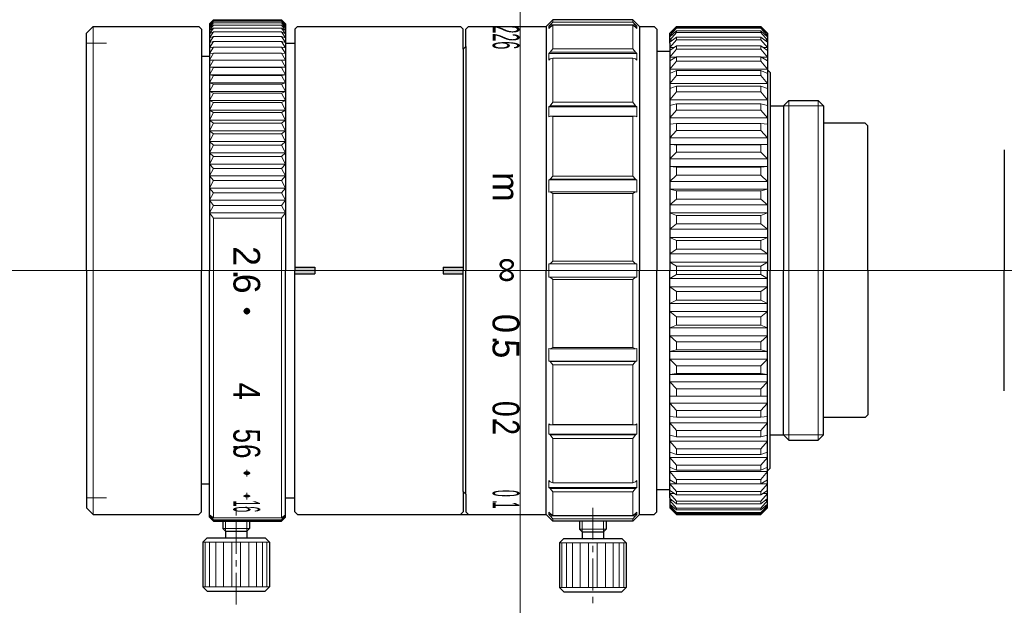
# Model space of a CAD drawing. Header units: millimetres. Extents: x -37.5 to 36.2, y 275 to 318.8.
import ezdxf
from ezdxf.enums import TextEntityAlignment as Align

# ---------------------------------------------------------------- set-up
doc = ezdxf.new("R2010")
doc.units = ezdxf.units.MM
doc.header["$LTSCALE"] = 0.25
doc.linetypes.add('CENTER', pattern=[50.8, 31.75, -6.35, 6.35, -6.35])
doc.layers.add('00_補助線', color=252, linetype='Continuous', lineweight=0, plot=False)
for name, color, linetype, lineweight in [('01_中心線', 1, 'CENTER', 20), ('02_ﾊｯﾁﾝｸﾞ・遮光線', 7, 'Continuous', 9), ('03_寸法・文字', 50, 'Continuous', 20), ('iris＆image_circle', 7, 'Continuous', 30), ('画層1', 7, 'Continuous', 30)]:
    doc.layers.add(name, color=color, linetype=linetype, lineweight=lineweight)
doc.styles.add('VS Standard', font='txt', dxfattribs={"height": 3})

msp = doc.modelspace()

# ---------------------------------------------------------------- hatches: boundary and pattern name
at = {"layer": '02_ﾊｯﾁﾝｸﾞ・遮光線'}
h = msp.add_hatch(color=256, dxfattribs=at)
h.dxf.hatch_style = 1
edge = h.paths.add_edge_path()
edge.add_ellipse((-20.445, 296.951), major_axis=(-0.247, 0), ratio=0.987788, start_angle=0, end_angle=360)
h = msp.add_hatch(color=256, dxfattribs=at)
h.dxf.hatch_style = 1
edge = h.paths.add_edge_path()
edge.add_ellipse((-20.445, 284.841), major_axis=(-0.247, 0), ratio=0.590413, start_angle=0, end_angle=360)
h = msp.add_hatch(color=256, dxfattribs=at)
h.dxf.hatch_style = 1
edge = h.paths.add_edge_path()
edge.add_ellipse((-20.445, 283.123), major_axis=(-0.247, 0), ratio=0.448, start_angle=0, end_angle=360)
at = {"layer": '03_寸法・文字'}
h = msp.add_hatch(color=256, dxfattribs=at)
h.dxf.hatch_style = 1
h.paths.add_polyline_path([(-15.35, 300.25), (-16.85, 300.25), (-16.85, 299.75), (-15.35, 299.75)])
h = msp.add_hatch(color=256, dxfattribs=at)
h.dxf.hatch_style = 1
h.paths.add_polyline_path([(-4.25, 300.25), (-5.75, 300.25), (-5.75, 299.75), (-4.25, 299.75)])

# ---------------------------------------------------------------- linework, layer by layer
at = {"layer": '00_補助線', "lineweight": 20}
for p, q in [((-32.45, 317), (-30.95, 317)), ((-32.45, 283), (-30.95, 283))]:
    msp.add_line(p, q, dxfattribs=at)
at = {"layer": '00_補助線'}
for q in [(36.246, 309.004), (36.246, 290.996)]:
    msp.add_line((36.246, 300), q, dxfattribs=at)
at = {"layer": '00_補助線', "color": 3}
for p, q in [((-20.446, 296.703), (-20.446, 297.198)), ((-20.693, 296.951), (-20.198, 296.951)), ((-20.693, 284.841), (-20.198, 284.841)), ((-20.446, 284.593), (-20.446, 285.088)), ((-20.693, 283.122), (-20.198, 283.122)), ((-20.446, 282.874), (-20.446, 283.369))]:
    msp.add_line(p, q, dxfattribs=at)
at = {"layer": '00_補助線'}
for p, direction in [((0, 0), (0, 1)), ((0, 300), (1, 0))]:
    msp.add_xline(p, direction, dxfattribs=at)
at = {"layer": '01_中心線'}
for p, q in [((-21.948, 300), (-37.45, 300)), ((-16.85, 300), (-18.73, 300)), ((-5.05, 300), (-15.35, 300)), ((-2.247, 300), (-4.25, 300)), ((36.25, 300), (0.227, 300))]:
    msp.add_line(p, q, dxfattribs=at)
at = {"layer": '01_中心線', "ltscale": 0.3}
for p, q in [((-21.25, 275), (-21.25, 282.25)), ((5.45, 282.25), (5.45, 274.95))]:
    msp.add_line(p, q, dxfattribs=at)
at = {"layer": 'iris＆image_circle'}
for p in [(36.25, 309.02), (36.25, 290.98)]:
    msp.add_line(p, (36.25, 300), dxfattribs=at)
at = {"layer": '画層1'}
for p, q in [((-23.25, 318.45), (-22.95, 318.75)), ((-23.25, 318.45), (-23.25, 316)), ((-22.95, 318.75), (-17.85, 318.75)), ((-17.85, 318.75), (-17.55, 318.45)), ((-17.55, 318.45), (-17.55, 317)), ((2.45, 318.75), (1.95, 318.25)), ((8.45, 318.75), (2.45, 318.75)), ((8.95, 318.25), (8.45, 318.75)), ((-32.45, 317.75), (-31.95, 318.25)), ((-32.45, 300), (-32.45, 317.75)), ((-31.95, 318.25), (-24.05, 318.25)), ((-24.05, 318.25), (-23.85, 318.05)), ((-23.85, 318.05), (-23.85, 316)), ((-16.85, 318.05), (-16.65, 318.25)), ((-16.85, 318.05), (-16.85, 317)), ((-16.65, 318.25), (-4.45, 318.25)), ((-4.45, 318.25), (-4.25, 318.05)), ((-4.25, 316.55), (-4.25, 318.05)), ((-3.85, 318.25), (-4.05, 318.05)), ((-4.05, 316.75), (-4.05, 318.05)), ((-3.85, 318.25), (1.95, 318.25)), ((1.95, 318.25), (1.95, 300)), ((8.95, 318.25), (10.05, 318.25)), ((8.95, 318.25), (8.95, 300)), ((10.05, 318.25), (10.25, 318.05)), ((10.25, 318.05), (10.25, 316.8)), ((11.72, 318.25), (11.22, 317.75)), ((11.72, 318.25), (11.22, 317.75)), ((11.22, 317), (11.22, 317.75)), ((11.22, 317), (11.22, 317.75)), ((11.72, 318.25), (18.02, 318.25)), ((11.72, 318.25), (18.02, 318.25)), ((18.02, 318.25), (18.52, 317.75)), ((18.02, 318.25), (18.52, 317.75)), ((18.52, 317.75), (18.52, 315)), ((18.52, 317.75), (18.52, 315)), ((-23.85, 317.3), (-23.85, 316)), ((-17.55, 317), (-16.85, 317)), ((-17.55, 317), (-17.55, 300)), ((-16.85, 317), (-16.85, 300)), ((11.22, 317), (11.22, 300)), ((11.22, 317), (11.22, 300)), ((-4.05, 316.75), (-4.25, 316.55)), ((-4.25, 316.55), (-4.25, 300)), ((-4.05, 316.75), (-4.05, 316.75)), ((-4.05, 316.75), (-4.05, 300)), ((10.25, 316.8), (10.25, 300)), ((10.25, 316.4), (11.22, 316.4)), ((-23.25, 316), (-23.85, 316)), ((-23.85, 316), (-23.85, 300)), ((-23.25, 316), (-23.85, 316)), ((-23.25, 316), (-23.25, 300)), ((18.52, 315), (18.72, 314.8)), ((18.52, 315), (18.52, 300)), ((18.72, 314.8), (18.72, 312.303)), ((19.72, 312.303), (20.117, 312.7)), ((20.117, 312.7), (22.323, 312.7)), ((22.72, 312.303), (22.323, 312.7)), ((18.72, 312.303), (19.72, 312.303)), ((18.72, 312.303), (18.72, 300)), ((19.72, 312.303), (19.72, 312.303)), ((19.72, 312.303), (19.72, 300)), ((22.72, 312.303), (22.72, 310.5)), ((25.842, 311), (22.72, 311)), ((22.72, 310.5), (22.72, 300)), ((25.842, 311), (26.042, 310.8)), ((26.042, 300), (26.042, 310.8)), ((-32.45, 300), (-32.45, 282.25)), ((-23.85, 284), (-23.85, 300)), ((-23.25, 284), (-23.25, 300)), ((-17.55, 283), (-17.55, 300)), ((-16.85, 300.25), (-15.35, 300.25)), ((-16.85, 283), (-16.85, 300)), ((-15.35, 300.25), (-15.35, 299.75)), ((-5.75, 300.25), (-5.75, 299.75)), ((-5.75, 300.25), (-4.25, 300.25)), ((-4.25, 283.45), (-4.25, 300)), ((-4.05, 283.25), (-4.05, 300)), ((1.95, 281.75), (1.95, 300)), ((8.95, 281.75), (8.95, 300)), ((10.25, 283.2), (10.25, 300)), ((11.22, 283), (11.22, 300)), ((18.52, 285), (18.52, 300)), ((18.72, 287.697), (18.72, 300)), ((19.72, 287.697), (19.72, 300)), ((22.72, 289.5), (22.72, 300)), ((26.042, 300), (26.042, 289.2)), ((-16.85, 299.75), (-15.35, 299.75)), ((-5.75, 299.75), (-4.25, 299.75)), ((22.72, 287.697), (22.72, 289.5)), ((25.842, 289), (22.72, 289)), ((25.842, 289), (26.042, 289.2)), ((22.72, 287.697), (22.72, 288.25)), ((18.72, 285.2), (18.72, 287.697)), ((18.72, 287.697), (19.72, 287.697)), ((19.72, 287.697), (19.72, 287.697)), ((19.72, 287.697), (20.117, 287.3)), ((22.72, 287.697), (22.323, 287.3)), ((20.117, 287.3), (22.323, 287.3)), ((18.52, 285), (18.72, 285.2)), ((18.52, 282.25), (18.52, 285)), ((18.52, 282.25), (18.52, 285)), ((-23.25, 284), (-23.85, 284)), ((-23.85, 282.7), (-23.85, 284)), ((-23.25, 284), (-23.85, 284)), ((-23.85, 281.95), (-23.85, 284)), ((-23.25, 281.55), (-23.25, 284)), ((-4.05, 283.25), (-4.25, 283.45)), ((-4.25, 283.45), (-4.25, 281.95)), ((-4.05, 283.25), (-4.05, 281.95)), ((-4.05, 283.25), (-4.05, 283.25)), ((10.25, 283.6), (11.22, 283.6)), ((10.25, 281.95), (10.25, 283.2)), ((-17.55, 281.55), (-17.55, 283)), ((-17.55, 283), (-16.85, 283)), ((-16.85, 281.95), (-16.85, 283)), ((11.22, 283), (11.22, 282.25)), ((11.22, 283), (11.22, 282.25)), ((-32.45, 282.25), (-31.95, 281.75)), ((-31.95, 281.75), (-24.05, 281.75)), ((-24.05, 281.75), (-23.85, 281.95)), ((-23.25, 281.55), (-22.95, 281.25)), ((-17.85, 281.25), (-17.55, 281.55)), ((-16.85, 281.95), (-16.65, 281.75)), ((-16.65, 281.75), (-3.75, 281.75)), ((-4.45, 281.75), (-4.25, 281.95)), ((-3.85, 281.75), (-4.05, 281.95)), ((-3.85, 281.75), (1.95, 281.75)), ((2.45, 281.25), (1.95, 281.75)), ((8.95, 281.75), (8.45, 281.25)), ((8.95, 281.75), (10.05, 281.75)), ((10.05, 281.75), (10.25, 281.95)), ((11.72, 281.75), (11.22, 282.25)), ((11.72, 281.75), (11.22, 282.25)), ((11.72, 281.75), (18.02, 281.75)), ((11.72, 281.75), (18.02, 281.75)), ((18.02, 281.75), (18.52, 282.25)), ((-22.95, 281.25), (-17.85, 281.25)), ((-22.25, 281.25), (-22.25, 280.7)), ((-20.25, 281.25), (-20.25, 280.7)), ((8.45, 281.25), (2.45, 281.25)), ((4.45, 281.25), (4.45, 280.65)), ((6.45, 281.25), (6.45, 280.65)), ((-22.05, 280.5), (-22.25, 280.7)), ((-22.05, 280.5), (-22.05, 280)), ((-22.05, 280.5), (-20.45, 280.5)), ((-20.25, 280.7), (-20.45, 280.5)), ((-20.45, 280.5), (-20.45, 280)), ((4.65, 280.45), (4.45, 280.65)), ((4.65, 280.45), (4.65, 279.95)), ((4.65, 280.45), (6.25, 280.45)), ((6.45, 280.65), (6.25, 280.45)), ((6.25, 280.45), (6.25, 279.95)), ((-23.425, 280), (-23.75, 279.675)), ((-23.75, 279.675), (-23.75, 276.325)), ((-23.425, 280), (-19.075, 280)), ((-19.075, 280), (-18.75, 279.675)), ((-18.75, 279.675), (-18.75, 276.325)), ((3.275, 279.95), (2.95, 279.625)), ((2.95, 279.625), (2.95, 276.275)), ((3.275, 279.95), (7.625, 279.95)), ((7.625, 279.95), (7.95, 279.625)), ((7.95, 279.625), (7.95, 276.275)), ((-23.425, 276), (-23.75, 276.325)), ((-23.425, 276), (-19.075, 276)), ((-19.075, 276), (-18.75, 276.325)), ((3.275, 275.95), (2.95, 276.275)), ((3.275, 275.95), (7.625, 275.95)), ((7.625, 275.95), (7.95, 276.275))]:
    msp.add_line(p, q, dxfattribs=at)
at = {"layer": '画層1', "lineweight": 9}
for p, q in [((-23.25, 318.444), (-22.95, 318.75)), ((-23.25, 318.393), (-22.95, 318.724)), ((-22.95, 318.724), (-23.25, 318.444)), ((-23.25, 318.292), (-22.95, 318.647)), ((-22.95, 318.647), (-23.25, 318.393)), ((-23.25, 318.141), (-22.95, 318.519)), ((-22.95, 318.519), (-23.25, 318.292)), ((-17.85, 318.724), (-22.95, 318.724)), ((-17.85, 318.647), (-22.95, 318.647)), ((-17.85, 318.519), (-22.95, 318.519)), ((-17.55, 318.444), (-17.85, 318.75)), ((-17.55, 318.393), (-17.85, 318.724)), ((-17.85, 318.724), (-17.55, 318.444)), ((-17.55, 318.292), (-17.85, 318.647)), ((-17.85, 318.647), (-17.55, 318.393)), ((-17.55, 318.141), (-17.85, 318.519)), ((-17.85, 318.519), (-17.55, 318.292)), ((2.45, 318.572), (2.25, 318.355)), ((2.45, 318.572), (2.45, 318.75)), ((8.45, 318.572), (2.45, 318.572)), ((8.45, 318.572), (8.45, 318.75)), ((8.45, 318.572), (8.65, 318.355)), ((-23.25, 317.938), (-22.95, 318.34)), ((-22.95, 318.34), (-23.25, 318.141)), ((-23.25, 317.69), (-22.95, 318.111)), ((-22.95, 318.111), (-23.25, 317.938)), ((-23.25, 317.392), (-22.95, 317.832)), ((-22.95, 317.832), (-23.25, 317.69)), ((-17.85, 318.34), (-22.95, 318.34)), ((-17.85, 318.111), (-22.95, 318.111)), ((-17.85, 317.832), (-22.95, 317.832)), ((-17.55, 317.938), (-17.85, 318.34)), ((-17.85, 318.34), (-17.55, 318.141)), ((-17.55, 317.69), (-17.85, 318.111)), ((-17.85, 318.111), (-17.55, 317.938)), ((-17.55, 317.392), (-17.85, 317.832)), ((-17.85, 317.832), (-17.55, 317.69)), ((2.25, 318.355), (2.15, 318.257)), ((2.15, 318.257), (2.349, 318.257)), ((2.15, 318.083), (2.15, 318.257)), ((2.25, 318.181), (2.15, 318.083)), ((8.65, 318.355), (2.25, 318.355)), ((2.45, 318.333), (2.25, 318.181)), ((8.45, 318.333), (2.45, 318.333)), ((2.45, 316.571), (2.45, 318.333)), ((8.45, 316.571), (8.45, 318.333)), ((8.45, 318.333), (8.65, 318.181)), ((8.75, 318.257), (8.551, 318.257)), ((8.65, 318.355), (8.75, 318.257)), ((8.65, 318.181), (8.75, 318.083)), ((8.75, 318.083), (8.75, 318.257)), ((11.72, 318.247), (11.22, 317.739)), ((11.22, 317.707), (11.72, 318.181)), ((11.72, 318.114), (11.22, 317.577)), ((11.72, 317.915), (11.22, 317.48)), ((11.72, 317.782), (11.22, 317.223)), ((11.22, 317.739), (11.254, 317.739)), ((11.72, 318.25), (11.72, 318.247)), ((11.72, 318.247), (18.02, 318.247)), ((11.72, 318.181), (11.72, 318.114)), ((11.72, 318.181), (18.02, 318.181)), ((11.72, 318.114), (18.02, 318.114)), ((11.72, 317.915), (11.72, 317.782)), ((11.72, 317.915), (18.02, 317.915)), ((11.72, 317.782), (18.02, 317.782)), ((18.02, 318.25), (18.02, 318.247)), ((18.52, 317.739), (18.02, 318.247)), ((18.02, 318.181), (18.02, 318.114)), ((18.02, 318.181), (18.52, 317.707)), ((18.52, 317.577), (18.02, 318.114)), ((18.02, 317.915), (18.02, 317.782)), ((18.02, 317.915), (18.52, 317.48)), ((18.52, 317.223), (18.02, 317.782)), ((18.52, 317.739), (18.486, 317.739)), ((-23.25, 317.046), (-22.95, 317.505)), ((-22.95, 317.505), (-23.25, 317.392)), ((-23.25, 316.653), (-22.95, 317.129)), ((-22.95, 317.129), (-23.25, 317.046)), ((-17.85, 317.505), (-22.95, 317.505)), ((-17.85, 317.129), (-22.95, 317.129)), ((-17.55, 317.046), (-17.85, 317.505)), ((-17.85, 317.505), (-17.55, 317.392)), ((-17.55, 316.653), (-17.85, 317.129)), ((-17.85, 317.129), (-17.55, 317.046)), ((11.22, 317.577), (11.332, 317.577)), ((11.72, 317.453), (11.22, 317.062)), ((11.72, 317.256), (11.22, 316.68)), ((11.22, 317.223), (11.425, 317.223)), ((11.72, 317.453), (11.72, 317.256)), ((11.72, 317.453), (18.02, 317.453)), ((11.72, 317.256), (18.02, 317.256)), ((18.02, 317.453), (18.02, 317.256)), ((18.02, 317.453), (18.52, 317.062)), ((18.52, 316.68), (18.02, 317.256)), ((18.315, 317.223), (18.52, 317.223)), ((18.408, 317.577), (18.52, 317.577)), ((-23.25, 316.214), (-22.95, 316.706)), ((-22.95, 316.706), (-23.25, 316.653)), ((-23.25, 315.732), (-22.95, 316.238)), ((-22.95, 316.238), (-23.25, 316.214)), ((-17.85, 316.706), (-22.95, 316.706)), ((-17.85, 316.238), (-22.95, 316.238)), ((-17.55, 316.214), (-17.85, 316.706)), ((-17.85, 316.706), (-17.55, 316.653)), ((-17.55, 315.732), (-17.85, 316.238)), ((-17.85, 316.238), (-17.55, 316.214)), ((2.25, 316.315), (2.15, 316.228)), ((8.75, 316.228), (2.15, 316.228)), ((2.15, 315.728), (2.15, 316.228)), ((2.45, 316.571), (2.25, 316.315)), ((8.65, 316.315), (2.25, 316.315)), ((8.45, 316.571), (2.45, 316.571)), ((8.45, 316.571), (8.65, 316.315)), ((8.65, 316.315), (8.75, 316.228)), ((8.75, 315.728), (8.75, 316.228)), ((11.72, 316.799), (11.22, 316.458)), ((11.22, 316.68), (11.545, 316.68)), ((11.72, 316.54), (11.22, 315.954)), ((11.72, 316.799), (11.72, 316.54)), ((11.72, 316.799), (18.02, 316.799)), ((11.72, 316.54), (18.02, 316.54)), ((18.02, 316.799), (18.02, 316.54)), ((18.02, 316.799), (18.52, 316.458)), ((18.52, 315.954), (18.02, 316.54)), ((18.195, 316.68), (18.52, 316.68)), ((-17.55, 315.732), (-23.25, 315.732)), ((-22.95, 315.725), (-23.25, 315.732)), ((-23.25, 315.205), (-22.95, 315.725)), ((-17.85, 315.725), (-22.95, 315.725)), ((-17.85, 315.725), (-17.55, 315.732)), ((-17.55, 315.205), (-17.85, 315.725)), ((2.25, 315.815), (2.15, 315.728)), ((2.45, 315.883), (2.25, 315.815)), ((8.45, 315.883), (2.45, 315.883)), ((2.45, 312.571), (2.45, 315.883)), ((8.45, 312.571), (8.45, 315.883)), ((8.45, 315.883), (8.65, 315.815)), ((8.65, 315.815), (8.75, 315.728)), ((11.72, 315.962), (11.22, 315.672)), ((11.22, 315.954), (11.706, 315.954)), ((11.72, 315.643), (11.22, 315.053)), ((11.72, 315.962), (11.72, 315.643)), ((11.72, 315.962), (18.02, 315.962)), ((11.72, 315.643), (18.02, 315.643)), ((18.02, 315.962), (18.02, 315.643)), ((18.02, 315.962), (18.52, 315.672)), ((18.52, 315.053), (18.02, 315.643)), ((18.034, 315.954), (18.52, 315.954)), ((-17.55, 315.205), (-23.25, 315.205)), ((-22.95, 315.169), (-23.25, 315.205)), ((-23.25, 314.638), (-22.95, 315.169)), ((-17.85, 315.169), (-22.95, 315.169)), ((-17.85, 315.169), (-17.55, 315.205)), ((-17.55, 314.638), (-17.85, 315.169)), ((11.22, 315.053), (18.52, 315.053)), ((11.22, 314.715), (11.72, 314.95)), ((11.72, 314.95), (11.72, 314.575)), ((11.72, 314.95), (18.02, 314.95)), ((18.02, 314.95), (18.02, 314.575)), ((18.02, 314.95), (18.52, 314.715)), ((-17.55, 314.638), (-23.25, 314.638)), ((-22.95, 314.571), (-23.25, 314.638)), ((-23.25, 314.029), (-22.95, 314.571)), ((-17.55, 314.029), (-23.25, 314.029)), ((-22.95, 313.934), (-23.25, 314.029)), ((-17.85, 314.571), (-22.95, 314.571)), ((-17.85, 314.571), (-17.55, 314.638)), ((-17.55, 314.029), (-17.85, 314.571)), ((-17.85, 313.934), (-17.55, 314.029)), ((11.72, 314.575), (11.22, 313.987)), ((11.22, 313.987), (18.52, 313.987)), ((11.72, 314.575), (18.02, 314.575)), ((18.52, 313.987), (18.02, 314.575)), ((-23.25, 313.383), (-22.95, 313.934)), ((-17.55, 313.383), (-23.25, 313.383)), ((-22.95, 313.258), (-23.25, 313.383)), ((-23.25, 312.7), (-22.95, 313.258)), ((-17.85, 313.934), (-22.95, 313.934)), ((-17.85, 313.258), (-22.95, 313.258)), ((-17.55, 313.383), (-17.85, 313.934)), ((-17.85, 313.258), (-17.55, 313.383)), ((-17.55, 312.7), (-17.85, 313.258)), ((11.22, 313.597), (11.72, 313.773)), ((11.72, 313.347), (11.22, 312.768)), ((11.72, 313.773), (11.72, 313.347)), ((11.72, 313.773), (18.02, 313.773)), ((11.72, 313.347), (18.02, 313.347)), ((18.02, 313.773), (18.02, 313.347)), ((18.02, 313.773), (18.52, 313.597)), ((18.52, 312.768), (18.02, 313.347)), ((-17.55, 312.7), (-23.25, 312.7)), ((-22.95, 312.546), (-23.25, 312.7)), ((-23.25, 311.982), (-22.95, 312.546)), ((-17.85, 312.546), (-22.95, 312.546)), ((-17.85, 312.546), (-17.55, 312.7)), ((-17.55, 311.982), (-17.85, 312.546)), ((2.45, 312.571), (2.25, 312.307)), ((8.45, 312.571), (2.45, 312.571)), ((8.45, 312.571), (8.65, 312.307)), ((11.22, 312.768), (18.52, 312.768)), ((20.117, 312.7), (20.117, 300)), ((22.323, 312.7), (22.323, 300)), ((-17.55, 311.982), (-23.25, 311.982)), ((-22.95, 311.8), (-23.25, 311.982)), ((-23.25, 311.231), (-22.95, 311.8)), ((-17.85, 311.8), (-22.95, 311.8)), ((-17.85, 311.8), (-17.55, 311.982)), ((-17.55, 311.231), (-17.85, 311.8)), ((2.25, 312.307), (2.15, 312.242)), ((8.75, 312.242), (2.15, 312.242)), ((2.15, 311.476), (2.15, 312.242)), ((8.65, 312.307), (2.25, 312.307)), ((8.65, 312.307), (8.75, 312.242)), ((8.75, 311.476), (8.75, 312.242)), ((11.22, 312.33), (11.72, 312.446)), ((11.72, 311.973), (11.22, 311.409)), ((11.72, 312.446), (11.72, 311.973)), ((11.72, 312.446), (18.02, 312.446)), ((11.72, 311.973), (18.02, 311.973)), ((18.02, 312.446), (18.02, 311.973)), ((18.02, 312.446), (18.52, 312.33)), ((18.52, 311.409), (18.02, 311.973)), ((19.72, 312.303), (22.72, 312.303)), ((-17.55, 311.231), (-23.25, 311.231)), ((-22.95, 311.021), (-23.25, 311.231)), ((-23.25, 310.45), (-22.95, 311.021)), ((-17.85, 311.021), (-22.95, 311.021)), ((-17.85, 311.021), (-17.55, 311.231)), ((-17.55, 310.45), (-17.85, 311.021)), ((2.25, 311.541), (2.15, 311.476)), ((8.65, 311.541), (2.25, 311.541)), ((2.45, 311.518), (2.25, 311.541)), ((8.45, 311.518), (2.45, 311.518)), ((2.45, 307.055), (2.45, 311.518)), ((8.45, 311.518), (8.65, 311.541)), ((8.45, 307.055), (8.45, 311.518)), ((8.65, 311.541), (8.75, 311.476)), ((11.22, 311.409), (18.52, 311.409)), ((-17.55, 310.45), (-23.25, 310.45)), ((-22.95, 310.212), (-23.25, 310.45)), ((-17.85, 310.212), (-17.55, 310.45)), ((11.22, 310.928), (11.72, 310.983)), ((11.72, 310.468), (11.22, 309.926)), ((11.72, 310.983), (11.72, 310.468)), ((11.72, 310.983), (18.02, 310.983)), ((11.72, 310.468), (18.02, 310.468)), ((18.02, 310.983), (18.02, 310.468)), ((18.02, 310.983), (18.52, 310.928)), ((18.52, 309.926), (18.02, 310.468)), ((-23.25, 309.64), (-22.95, 310.212)), ((-17.55, 309.64), (-23.25, 309.64)), ((-22.95, 309.375), (-23.25, 309.64)), ((-17.85, 310.212), (-22.95, 310.212)), ((-17.55, 309.64), (-17.85, 310.212)), ((-17.85, 309.375), (-17.55, 309.64)), ((11.22, 309.926), (18.52, 309.926)), ((-23.25, 308.803), (-22.95, 309.375)), ((-17.55, 308.803), (-23.25, 308.803)), ((-22.95, 308.512), (-23.25, 308.803)), ((-17.85, 309.375), (-22.95, 309.375)), ((-17.55, 308.803), (-17.85, 309.375)), ((-17.85, 308.512), (-17.55, 308.803)), ((11.22, 309.406), (11.72, 309.399)), ((11.22, 309.406), (18.52, 309.406)), ((11.72, 308.848), (11.22, 308.333)), ((11.55, 309.399), (18.02, 309.399)), ((11.72, 309.399), (11.72, 308.848)), ((11.72, 308.848), (18.02, 308.848)), ((18.02, 309.399), (18.52, 309.406)), ((18.02, 309.399), (18.02, 308.848)), ((18.52, 308.333), (18.02, 308.848)), ((-23.25, 307.944), (-22.95, 308.512)), ((-17.85, 308.512), (-22.95, 308.512)), ((-17.55, 307.944), (-17.85, 308.512)), ((11.22, 308.333), (18.52, 308.333)), ((-17.55, 307.944), (-23.25, 307.944)), ((-22.95, 307.626), (-23.25, 307.944)), ((-23.25, 307.062), (-22.95, 307.626)), ((-17.85, 307.626), (-22.95, 307.626)), ((-17.85, 307.626), (-17.55, 307.944)), ((-17.55, 307.062), (-17.85, 307.626)), ((11.22, 307.781), (11.72, 307.713)), ((11.22, 307.781), (18.52, 307.781)), ((11.72, 307.713), (11.72, 307.131)), ((11.72, 307.713), (18.02, 307.713)), ((18.02, 307.713), (18.52, 307.781)), ((18.02, 307.713), (18.02, 307.131)), ((-17.55, 307.062), (-23.25, 307.062)), ((-22.95, 306.719), (-23.25, 307.062)), ((-23.25, 306.16), (-22.95, 306.719)), ((-17.85, 306.719), (-22.95, 306.719)), ((-17.85, 306.719), (-17.55, 307.062)), ((-17.55, 306.16), (-17.85, 306.719)), ((2.25, 306.814), (2.15, 306.78)), ((8.75, 306.78), (2.15, 306.78)), ((2.15, 305.84), (2.15, 306.78)), ((2.45, 307.055), (2.25, 306.814)), ((8.65, 306.814), (2.25, 306.814)), ((8.45, 307.055), (2.45, 307.055)), ((8.45, 307.055), (8.65, 306.814)), ((8.65, 306.814), (8.75, 306.78)), ((8.75, 305.84), (8.75, 306.78)), ((11.72, 307.131), (11.22, 306.649)), ((11.22, 306.649), (18.52, 306.649)), ((11.72, 307.131), (18.02, 307.131)), ((18.52, 306.649), (18.02, 307.131)), ((-17.55, 306.16), (-23.25, 306.16)), ((-22.95, 305.794), (-23.25, 306.16)), ((-17.85, 305.794), (-17.55, 306.16)), ((2.25, 305.875), (2.15, 305.84)), ((8.65, 305.875), (2.25, 305.875)), ((2.45, 305.763), (2.25, 305.875)), ((8.45, 305.763), (8.65, 305.875)), ((8.65, 305.875), (8.75, 305.84)), ((11.22, 306.071), (11.72, 305.942)), ((11.22, 306.071), (18.52, 306.071)), ((11.72, 305.942), (11.72, 305.336)), ((11.72, 305.942), (18.02, 305.942)), ((18.02, 305.942), (18.52, 306.071)), ((18.02, 305.942), (18.02, 305.336)), ((-23.25, 305.241), (-22.95, 305.794)), ((-17.55, 305.241), (-23.25, 305.241)), ((-22.95, 304.853), (-23.25, 305.241)), ((-17.85, 305.794), (-22.95, 305.794)), ((-17.55, 305.241), (-17.85, 305.794)), ((-17.85, 304.853), (-17.55, 305.241)), ((8.45, 305.763), (2.45, 305.763)), ((2.45, 300.687), (2.45, 305.763)), ((8.45, 300.687), (8.45, 305.763)), ((11.72, 305.336), (11.22, 304.893)), ((11.72, 305.336), (18.02, 305.336)), ((18.52, 304.893), (18.02, 305.336)), ((-23.25, 304.307), (-22.95, 304.853)), ((-17.85, 304.853), (-22.95, 304.853)), ((-17.55, 304.307), (-17.85, 304.853)), ((11.22, 304.893), (18.52, 304.893)), ((-17.55, 304.307), (-23.25, 304.307)), ((-22.95, 303.898), (-23.25, 304.307)), ((-17.85, 303.898), (-22.95, 303.898)), ((-22.95, 303.898), (-22.95, 281.481)), ((-17.85, 303.898), (-17.55, 304.307)), ((-17.85, 303.898), (-17.85, 281.481)), ((11.22, 304.294), (11.72, 304.105)), ((11.22, 304.294), (18.52, 304.294)), ((11.72, 304.105), (11.72, 303.482)), ((11.72, 304.105), (18.02, 304.105)), ((18.02, 304.105), (18.52, 304.294)), ((18.02, 304.105), (18.02, 303.482)), ((11.72, 303.482), (11.22, 303.082)), ((11.22, 303.082), (18.52, 303.082)), ((11.72, 303.482), (18.02, 303.482)), ((18.52, 303.082), (18.02, 303.482)), ((11.22, 302.47), (11.72, 302.224)), ((11.22, 302.47), (18.52, 302.47)), ((11.72, 302.224), (11.72, 301.591)), ((11.72, 302.224), (18.02, 302.224)), ((18.02, 302.224), (18.52, 302.47)), ((18.02, 302.224), (18.02, 301.591)), ((11.72, 301.591), (11.22, 301.238)), ((11.72, 301.591), (18.02, 301.591)), ((18.02, 301.591), (18.52, 301.238)), ((11.22, 301.238), (18.52, 301.238)), ((8.75, 300.5), (2.15, 300.5)), ((2.15, 300), (2.15, 300.5)), ((2.15, 300), (2.15, 299.5)), ((2.45, 300.687), (2.25, 300.5)), ((8.45, 300.687), (2.45, 300.687)), ((8.45, 300.687), (8.65, 300.5)), ((8.75, 300), (8.75, 300.5)), ((8.75, 300), (8.75, 299.5)), ((11.72, 300.319), (11.22, 300.619)), ((11.22, 300.619), (18.52, 300.619)), ((11.72, 300.319), (11.72, 300)), ((11.72, 300.319), (18.02, 300.319)), ((11.72, 299.681), (11.72, 300)), ((18.02, 300.319), (18.52, 300.619)), ((18.02, 300.319), (18.02, 300)), ((18.02, 299.681), (18.02, 300)), ((20.117, 287.3), (20.117, 300)), ((22.323, 287.3), (22.323, 300)), ((8.75, 299.5), (2.15, 299.5)), ((2.45, 299.313), (2.25, 299.5)), ((8.45, 299.313), (2.45, 299.313)), ((2.45, 299.313), (2.45, 294.237)), ((8.45, 299.313), (8.65, 299.5)), ((8.45, 299.313), (8.45, 294.237)), ((11.72, 299.681), (11.22, 299.381)), ((11.22, 299.381), (18.52, 299.381)), ((11.72, 299.681), (18.02, 299.681)), ((18.02, 299.681), (18.52, 299.381)), ((11.72, 298.409), (11.22, 298.762)), ((11.22, 298.762), (18.52, 298.762)), ((18.02, 298.409), (18.52, 298.762)), ((11.22, 297.53), (11.72, 297.776)), ((11.72, 297.776), (11.72, 298.409)), ((11.72, 298.409), (18.02, 298.409)), ((11.72, 297.776), (18.02, 297.776)), ((18.02, 297.776), (18.02, 298.409)), ((18.02, 297.776), (18.52, 297.53)), ((11.22, 297.53), (18.52, 297.53)), ((11.72, 296.518), (11.22, 296.918)), ((11.22, 296.918), (18.52, 296.918)), ((11.72, 295.895), (11.72, 296.518)), ((11.72, 296.518), (18.02, 296.518)), ((18.52, 296.918), (18.02, 296.518)), ((18.02, 295.895), (18.02, 296.518)), ((11.22, 295.706), (11.72, 295.895)), ((11.22, 295.706), (18.52, 295.706)), ((11.72, 295.895), (18.02, 295.895)), ((18.02, 295.895), (18.52, 295.706)), ((11.72, 294.664), (11.22, 295.107)), ((11.22, 295.107), (18.52, 295.107)), ((18.52, 295.107), (18.02, 294.664)), ((2.15, 294.16), (2.15, 293.22)), ((2.25, 294.125), (2.15, 294.16)), ((2.45, 294.237), (2.25, 294.125)), ((8.65, 294.125), (2.25, 294.125)), ((8.45, 294.237), (2.45, 294.237)), ((8.45, 294.237), (8.65, 294.125)), ((8.65, 294.125), (8.75, 294.16)), ((8.75, 294.16), (8.75, 293.22)), ((11.72, 294.058), (11.72, 294.664)), ((11.72, 294.664), (18.02, 294.664)), ((18.02, 294.058), (18.02, 294.664)), ((11.22, 293.929), (11.72, 294.058)), ((11.22, 293.929), (18.52, 293.929)), ((11.72, 292.869), (11.22, 293.351)), ((11.22, 293.351), (18.52, 293.351)), ((11.72, 294.058), (18.02, 294.058)), ((18.02, 294.058), (18.52, 293.929)), ((18.52, 293.351), (18.02, 292.869)), ((8.75, 293.22), (2.15, 293.22)), ((2.25, 293.186), (2.15, 293.22)), ((8.65, 293.186), (2.25, 293.186)), ((2.45, 292.945), (2.25, 293.186)), ((8.45, 292.945), (2.45, 292.945)), ((2.45, 292.945), (2.45, 288.482)), ((8.45, 292.945), (8.65, 293.186)), ((8.45, 292.945), (8.45, 288.482)), ((8.65, 293.186), (8.75, 293.22)), ((11.72, 292.287), (11.72, 292.869)), ((11.72, 292.869), (18.02, 292.869)), ((18.02, 292.287), (18.02, 292.869)), ((11.22, 292.219), (11.72, 292.287)), ((11.22, 292.219), (18.52, 292.219)), ((11.72, 292.287), (18.02, 292.287)), ((18.02, 292.287), (18.52, 292.219)), ((11.72, 291.152), (11.22, 291.667)), ((11.22, 291.667), (18.52, 291.667)), ((11.72, 290.601), (11.72, 291.152)), ((11.72, 291.152), (18.02, 291.152)), ((18.52, 291.667), (18.02, 291.152)), ((18.02, 290.601), (18.02, 291.152)), ((11.22, 290.594), (11.72, 290.601)), ((11.22, 290.594), (18.52, 290.594)), ((11.55, 290.601), (18.02, 290.601)), ((18.02, 290.601), (18.52, 290.594)), ((11.72, 289.532), (11.22, 290.074)), ((11.22, 290.074), (18.52, 290.074)), ((18.52, 290.074), (18.02, 289.532)), ((11.22, 289.072), (11.72, 289.017)), ((11.72, 289.017), (11.72, 289.532)), ((11.72, 289.532), (18.02, 289.532)), ((11.72, 289.017), (18.02, 289.017)), ((18.02, 289.017), (18.02, 289.532)), ((18.02, 289.017), (18.52, 289.072)), ((2.15, 288.524), (2.15, 287.758)), ((2.25, 288.459), (2.15, 288.524)), ((2.45, 288.482), (2.25, 288.459)), ((8.65, 288.459), (2.25, 288.459)), ((8.45, 288.482), (2.45, 288.482)), ((8.45, 288.482), (8.65, 288.459)), ((8.65, 288.459), (8.75, 288.524)), ((8.75, 288.524), (8.75, 287.758)), ((11.72, 288.027), (11.22, 288.591)), ((11.22, 288.591), (18.52, 288.591)), ((18.52, 288.591), (18.02, 288.027)), ((8.75, 287.758), (2.15, 287.758)), ((2.25, 287.693), (2.15, 287.758)), ((8.65, 287.693), (2.25, 287.693)), ((2.45, 287.429), (2.25, 287.693)), ((8.45, 287.429), (8.65, 287.693)), ((8.65, 287.693), (8.75, 287.758)), ((11.22, 287.67), (11.72, 287.554)), ((11.72, 287.554), (11.72, 288.027)), ((11.72, 288.027), (18.02, 288.027)), ((11.72, 287.554), (18.02, 287.554)), ((18.02, 287.554), (18.02, 288.027)), ((18.02, 287.554), (18.52, 287.67)), ((8.45, 287.429), (2.45, 287.429)), ((2.45, 287.429), (2.45, 284.117)), ((8.45, 287.429), (8.45, 284.117)), ((11.72, 286.653), (11.22, 287.232)), ((11.22, 287.232), (18.52, 287.232)), ((18.52, 287.232), (18.02, 286.653)), ((11.22, 286.403), (11.72, 286.227)), ((11.72, 285.425), (11.22, 286.013)), ((11.22, 286.013), (18.52, 286.013)), ((11.72, 286.227), (11.72, 286.653)), ((11.72, 286.653), (18.02, 286.653)), ((11.72, 286.227), (18.02, 286.227)), ((18.02, 286.227), (18.02, 286.653)), ((18.02, 286.227), (18.52, 286.403)), ((18.52, 286.013), (18.02, 285.425)), ((11.22, 285.285), (11.72, 285.05)), ((11.72, 285.05), (11.72, 285.425)), ((11.72, 285.425), (18.02, 285.425)), ((18.02, 285.05), (18.02, 285.425)), ((18.02, 285.05), (18.52, 285.285)), ((11.72, 284.357), (11.22, 284.947)), ((11.22, 284.947), (18.52, 284.947)), ((11.72, 285.05), (18.02, 285.05)), ((18.52, 284.947), (18.02, 284.357)), ((2.15, 284.272), (2.15, 283.772)), ((2.25, 284.185), (2.15, 284.272)), ((8.75, 283.772), (2.15, 283.772)), ((2.25, 283.685), (2.15, 283.772)), ((2.45, 284.117), (2.25, 284.185)), ((8.45, 284.117), (2.45, 284.117)), ((8.45, 284.117), (8.65, 284.185)), ((8.65, 284.185), (8.75, 284.272)), ((8.65, 283.685), (8.75, 283.772)), ((8.75, 284.272), (8.75, 283.772)), ((11.72, 284.038), (11.22, 284.328)), ((11.72, 283.46), (11.22, 284.046)), ((11.22, 284.046), (11.706, 284.046)), ((11.72, 284.038), (11.72, 284.357)), ((11.72, 284.357), (18.02, 284.357)), ((11.72, 284.038), (18.02, 284.038)), ((18.02, 284.038), (18.02, 284.357)), ((18.02, 284.038), (18.52, 284.328)), ((18.52, 284.046), (18.02, 283.46)), ((18.034, 284.046), (18.52, 284.046)), ((8.65, 283.685), (2.25, 283.685)), ((2.45, 283.429), (2.25, 283.685)), ((8.45, 283.429), (2.45, 283.429)), ((2.45, 283.429), (2.45, 281.667)), ((8.45, 283.429), (8.65, 283.685)), ((8.45, 283.429), (8.45, 281.667)), ((11.72, 283.201), (11.22, 283.542)), ((11.72, 282.744), (11.22, 283.32)), ((11.22, 283.32), (11.545, 283.32)), ((11.72, 283.201), (11.72, 283.46)), ((11.72, 283.46), (18.02, 283.46)), ((11.72, 283.201), (18.02, 283.201)), ((18.02, 283.201), (18.52, 283.542)), ((18.02, 283.201), (18.02, 283.46)), ((18.52, 283.32), (18.02, 282.744)), ((18.195, 283.32), (18.52, 283.32)), ((11.72, 282.547), (11.22, 282.938)), ((11.72, 282.218), (11.22, 282.777)), ((11.22, 282.777), (11.425, 282.777)), ((11.72, 282.085), (11.22, 282.52)), ((11.72, 281.886), (11.22, 282.423)), ((11.22, 282.423), (11.332, 282.423)), ((11.22, 282.293), (11.72, 281.819)), ((11.72, 282.547), (11.72, 282.744)), ((11.72, 282.744), (18.02, 282.744)), ((11.72, 282.547), (18.02, 282.547)), ((18.02, 282.547), (18.52, 282.938)), ((18.52, 282.777), (18.02, 282.218)), ((18.02, 282.547), (18.02, 282.744)), ((18.02, 282.085), (18.52, 282.52)), ((18.52, 282.423), (18.02, 281.886)), ((18.02, 281.819), (18.52, 282.293)), ((18.315, 282.777), (18.52, 282.777)), ((18.408, 282.423), (18.52, 282.423)), ((-22.95, 281.481), (-23.25, 281.708)), ((-23.25, 281.708), (-22.95, 281.353)), ((-22.95, 281.353), (-23.25, 281.607)), ((-23.25, 281.607), (-22.95, 281.276)), ((-22.95, 281.276), (-23.25, 281.556)), ((-23.25, 281.556), (-22.95, 281.25)), ((-17.85, 281.481), (-17.55, 281.708)), ((-17.55, 281.708), (-17.85, 281.353)), ((-17.85, 281.353), (-17.55, 281.607)), ((-17.55, 281.607), (-17.85, 281.276)), ((-17.85, 281.276), (-17.55, 281.556)), ((-17.55, 281.556), (-17.85, 281.25)), ((2.15, 281.917), (2.15, 281.743)), ((2.25, 281.819), (2.15, 281.917)), ((2.15, 281.743), (2.349, 281.743)), ((2.25, 281.645), (2.15, 281.743)), ((2.45, 281.667), (2.25, 281.819)), ((8.65, 281.645), (2.25, 281.645)), ((2.45, 281.428), (2.25, 281.645)), ((8.45, 281.667), (2.45, 281.667)), ((8.45, 281.667), (8.65, 281.819)), ((8.45, 281.428), (8.65, 281.645)), ((8.75, 281.743), (8.551, 281.743)), ((8.65, 281.819), (8.75, 281.917)), ((8.65, 281.645), (8.75, 281.743)), ((8.75, 281.917), (8.75, 281.743)), ((11.72, 281.753), (11.22, 282.261)), ((11.22, 282.261), (11.254, 282.261)), ((11.717, 281.753), (18.02, 281.753)), ((11.72, 282.085), (11.72, 282.218)), ((11.72, 282.218), (18.02, 282.218)), ((11.72, 282.085), (18.02, 282.085)), ((11.72, 281.819), (11.72, 281.886)), ((11.72, 281.886), (18.02, 281.886)), ((11.72, 281.819), (18.02, 281.819)), ((11.72, 281.75), (11.72, 281.753)), ((18.52, 282.261), (18.02, 281.753)), ((18.02, 281.75), (18.52, 282.25)), ((18.02, 282.085), (18.02, 282.218)), ((18.02, 281.819), (18.02, 281.886)), ((18.02, 281.75), (18.02, 281.753)), ((18.52, 282.261), (18.486, 282.261)), ((-17.85, 281.481), (-22.95, 281.481)), ((-17.85, 281.353), (-22.95, 281.353)), ((-17.85, 281.276), (-22.95, 281.276)), ((8.45, 281.428), (2.45, 281.428)), ((2.45, 281.428), (2.45, 281.25)), ((8.45, 281.428), (8.45, 281.25)), ((-22.25, 280.7), (-20.25, 280.7)), ((4.45, 280.65), (6.45, 280.65)), ((-23.75, 279.675), (-18.75, 279.675)), ((-23.56, 276.325), (-23.56, 279.675)), ((-23.233, 276.325), (-23.233, 279.675)), ((-22.772, 276.325), (-22.772, 279.675)), ((-22.207, 276.325), (-22.207, 279.675)), ((-21.576, 276.325), (-21.576, 279.675)), ((-20.924, 276.325), (-20.924, 279.675)), ((-20.293, 276.325), (-20.293, 279.675)), ((-19.728, 276.325), (-19.728, 279.675)), ((-19.267, 276.325), (-19.267, 279.675)), ((-18.94, 276.325), (-18.94, 279.675)), ((2.95, 279.625), (7.95, 279.625)), ((3.14, 276.275), (3.14, 279.625)), ((3.467, 276.275), (3.467, 279.625)), ((3.928, 276.275), (3.928, 279.625)), ((4.493, 276.275), (4.493, 279.625)), ((5.124, 276.275), (5.124, 279.625)), ((5.776, 276.275), (5.776, 279.625)), ((6.407, 276.275), (6.407, 279.625)), ((6.972, 276.275), (6.972, 279.625)), ((7.433, 276.275), (7.433, 279.625)), ((7.76, 276.275), (7.76, 279.625)), ((-23.75, 276.325), (-18.75, 276.325)), ((2.95, 276.275), (7.95, 276.275))]:
    msp.add_line(p, q, dxfattribs=at)
at = {"layer": '画層1', "lineweight": 20}
for p, q in [((-31.95, 318.25), (-31.95, 300)), ((-31.95, 281.75), (-31.95, 300)), ((19.72, 287.697), (22.72, 287.697)), ((-22.05, 281.25), (-22.05, 280.5)), ((-20.45, 281.25), (-20.45, 280.5)), ((4.65, 281.25), (4.65, 280.45)), ((6.25, 281.25), (6.25, 280.45))]:
    msp.add_line(p, q, dxfattribs=at)

# ---------------------------------------------------------------- texts
at = {"layer": '03_寸法・文字', "color": 6, "style": 'VS Standard'}
for s, width, p in [('226', 0.4, (-0.049, 317.429)), ('0', 0.9634, (-0.054, 296.031)), ('.', 0.9634, (-0.051, 294.78)), ('5', 0.9634, (-0.051, 294.138)), ('4', 0.87, (-19.455, 290.96)), ('0', 0.795, (-0.054, 289.645)), ('.', 0.795, (-0.051, 288.758)), ('2', 0.795, (-0.051, 288.276)), ('5', 0.716, (-19.455, 287.626)), ('.', 0.716, (-19.451, 286.778)), ('6', 0.716, (-19.451, 286.47)), ('0', 0.34, (-0.054, 283.323)), ('6', 0.3, (-19.454, 282.133)), ('1', 0.3, (-19.452, 282.572)), ('.', 0.34, (-0.051, 282.686)), ('1', 0.34, (-0.051, 282.445))]:
    msp.add_text(s, height=2, rotation=270, dxfattribs=dict(at, width=width)).set_placement(p, align=Align.TOP_CENTER)
for s, rotation, p in [('m', 270, (-0.049, 306.242)), ('2', 270, (-19.455, 301.073)), ('∞', 90, (-2.155, 300.024)), ('.', 270, (-19.451, 299.691)), ('6', 270, (-19.451, 299.005))]:
    msp.add_text(s, height=2, rotation=rotation, dxfattribs=at).set_placement(p, align=Align.TOP_CENTER)

doc.saveas('drawing.dxf')
